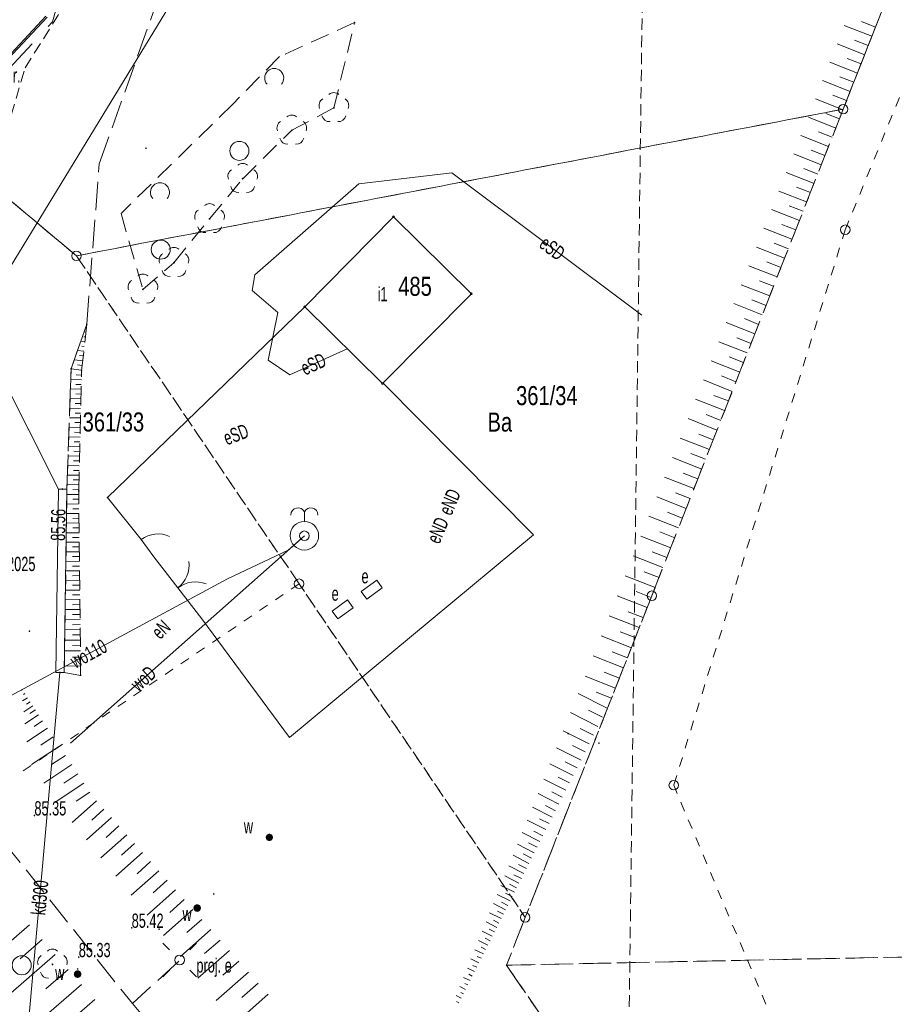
# Model space of a CAD drawing. Header units: metres. Extents: x 6541766 to 6542290, y 5894743 to 5895338.
# Tile 12 of 78: x 6541843 to 6541889, y 5894964 to 5895016. Entities that reach past the tile are written whole.
import ezdxf
from ezdxf.enums import TextEntityAlignment as Align

# ---------------------------------------------------------------- set-up
doc = ezdxf.new("R2010")
doc.units = ezdxf.units.M
for name, pattern in [('0.5_0.5', [1, 0.5, -0.5]), ('1.0_0.5', [1.5, 1, -0.5]), ('1.5_0.5', [2, 1.5, -0.5]), ('2', [0.9, 0.6, -0.3]), ('DASHED', [0.75, 0.5, -0.25]), ('egkk-500', [2, 1.5, -0.5]), ('egug-500', [1, 0.5, -0.5]), ('otob_500', [0]), ('otof_500', [0])]:
    doc.linetypes.add(name, pattern=pattern)
for name, color, linetype in [('000 Inne (niezydentyfikowane)', 7, 'Continuous'), ('210-oznaczenie konturu użytku gruntowego', 7, 'Continuous'), ('211-numer działki ewidencyjnej', 7, 'Continuous'), ('217-kontur klasyfikacyjny', 7, 'Continuous'), ('218-kontur użytku gruntowego', 7, 'Continuous'), ('219-działka ewidencyjna', 7, 'Continuous'), ('312-budynek ewidencyjny', 7, 'Continuous'), ('312-oznaczenie budynku ewidencyjnego', 7, 'Continuous'), ('312-oznaczenie budynku ewidencyjnego-Atr117', 7, 'Continuous'), ('brama', 7, 'Continuous'), ('furtka', 7, 'Continuous'), ('jezdnia', 7, 'Continuous'), ('jezdnia-Atr17', 7, 'Continuous'), ('krawężnik', 7, 'Continuous'), ('latarnia - ob. projektowany-Atr17', 7, 'Continuous'), ('ogrodzenie trwałe', 7, 'Continuous'), ('pikieta sztuczna-Atr2', 7, 'Continuous'), ('przewód elektroenergetyczny podziemny', 7, 'Continuous'), ('przewód elektroenergetyczny podziemny - ob. projektowany', 7, 'Continuous'), ('przewód elektroenergetyczny podziemny-Atr1', 7, 'Continuous'), ('przewód kanalizacyjny', 7, 'Continuous'), ('przewód kanalizacyjny-Atr1', 7, 'Continuous'), ('przewód wodociągowy', 7, 'Continuous'), ('przewód wodociągowy-Atr1', 7, 'Continuous'), ('skarpa nieumocniona', 7, 'Continuous'), ('szafa elektroenergetyczna lub kontener-Atr17', 7, 'Continuous'), ('wodociągowe urządzenie techniczne-Atr17', 7, 'Continuous'), ('zadrzewienie  zakrzewienie', 7, 'Continuous'), ('Zakres', 7, 'Continuous'), ('Zakres-Atr18', 7, 'Continuous'), ('zasuwa lub zawór-Atr17', 7, 'Continuous')]:
    doc.layers.add(name, color=color, linetype=linetype)
for name, color, linetype, lineweight in [('_dr_obrzeże 8x30', 210, 'Continuous', 30), ('_dr_ścieki kd', 36, 'Continuous', 30), ('IE - Kable projektowane', 1, 'DASHED', 20), ('IE - podklad', 8, 'Continuous', 9)]:
    doc.layers.add(name, color=color, linetype=linetype, lineweight=lineweight)
doc.linetypes.add('902-500', pattern='A,3.75,0,[1,ksztalty.shx,S=0.5,R=0,X=0,Y=0],3.75', length=7.5)

# ---------------------------------------------------------------- blocks, each defined once
blk = doc.blocks.new('blok - sanitarne pzt chelmza ng')
at = {"linetype": 'Continuous', "lineweight": 0}
h = blk.add_hatch(color=0, dxfattribs=at)
edge = h.paths.add_edge_path()
edge.add_arc((6542352.05, 5894969.38), 0.2, 0, 360)
h = blk.add_hatch(color=0, dxfattribs=at)
edge = h.paths.add_edge_path()
edge.add_arc((6542345.77, 5894965.91), 0.2, 0, 360)
at = {"color": 0, "linetype": 'Continuous', "lineweight": 13}
for p, q in [((6542360.668, 5894986.009), (6542361.478, 5894986.596)), ((6542361.772, 5894986.191), (6542361.478, 5894986.596)), ((6542360.962, 5894985.604), (6542360.668, 5894986.009)), ((6542360.962, 5894985.604), (6542361.772, 5894986.191)), ((6542359.139, 5894984.967), (6542359.947, 5894985.557)), ((6542360.241, 5894985.153), (6542359.947, 5894985.557)), ((6542359.433, 5894984.563), (6542359.139, 5894984.967)), ((6542359.433, 5894984.563), (6542360.241, 5894985.153))]:
    blk.add_line(p, q, dxfattribs=at)
at = {"layer": 'przewód elektroenergetyczny podziemny', "color": 1, "linetype": 'Continuous', "lineweight": 9}
for p, q in [((6542360.54, 5895007.41), (6542365.43, 5895007.98)), ((6542365.43, 5895007.98), (6542375.4, 5895000.52)), ((6542355.08, 5895002.64), (6542360.54, 5895007.41)), ((6542354.94, 5895001.81), (6542355.08, 5895002.64)), ((6542356.29, 5895000.65), (6542354.94, 5895001.81)), ((6542355.78, 5894998.15), (6542356.29, 5895000.65)), ((6542359.93, 5894998.75), (6542356.91, 5894997.38)), ((6542356.91, 5894997.38), (6542355.78, 5894998.15))]:
    blk.add_line(p, q, dxfattribs=at)
at = {"layer": 'przewód elektroenergetyczny podziemny - ob. projektowany', "color": 1, "linetype": '1.5_0.5', "lineweight": 9}
for p, q in [((6542340.57, 5894974.51), (6542348.65, 5894964.36)), ((6542351.08, 5894966.59), (6542348.65, 5894964.36)), ((6542348.65, 5894964.36), (6542357.67, 5894953.66))]:
    blk.add_line(p, q, dxfattribs=at)
at = {"layer": 'przewód kanalizacyjny', "color": 34, "linetype": 'Continuous', "lineweight": 9}
for p, q in [((6542336.24, 5894993.24), (6542388.99, 5895079.71)), ((6542343.17, 5894963.18), (6542344.84, 5894981.75))]:
    blk.add_line(p, q, dxfattribs=at)
at = {"layer": 'przewód wodociągowy', "color": 5, "linetype": 'Continuous', "lineweight": 9}
for p, q in [((6542345.39, 5894978.04), (6542357.68, 5894988.93)), ((6542357.68, 5894988.93), (6542356.82, 5894988.18)), ((6542356.82, 5894988.18), (6542353.65, 5894986.67)), ((6542353.65, 5894986.67), (6542339.57, 5894979.08))]:
    blk.add_line(p, q, dxfattribs=at)
at = {"layer": 'przewód elektroenergetyczny podziemny-Atr1', "color": 1, "lineweight": 9, "width": 0.667}
for s, rotation, p in [('eSD', 323.194, (6542370.18, 5895004.42)), ('eSD', 24.401, (6542357.56, 5894997.68)), ('eSD', 20.99, (6542353.48, 5894994.02)), ('eND', 67.007, (6542365.05, 5894990.09)), ('eND', 67.007, (6542364.42, 5894988.6)), ('eN', 43.885, (6542349.84, 5894983.72))]:
    blk.add_text(s, height=0.75, rotation=rotation, dxfattribs=at).set_placement(p, align=Align.MIDDLE_LEFT)
at = {"layer": 'przewód kanalizacyjny-Atr1', "color": 34, "lineweight": 9, "width": 0.667}
blk.add_text('kd300', height=0.75, rotation=84.861, dxfattribs=at).set_placement((6542343.7, 5894969.02), align=Align.MIDDLE_LEFT)
at = {"layer": 'przewód wodociągowy-Atr1', "color": 5, "lineweight": 9, "width": 0.667}
for s, rotation, p in [('wo110', 28.328, (6542345.48, 5894982.27)), ('woD', 41.544, (6542348.72, 5894980.99))]:
    blk.add_text(s, height=0.75, rotation=rotation, dxfattribs=at).set_placement(p, align=Align.MIDDLE_LEFT)
at = {"layer": 'szafa elektroenergetyczna lub kontener-Atr17', "color": 1, "lineweight": 9, "width": 0.667}
for p in [(6542360.68, 5894986.43), (6542359.11, 5894985.52)]:
    blk.add_text('e', height=0.75, dxfattribs=at).set_placement(p)
at = {"layer": 'zasuwa lub zawór-Atr17', "color": 5, "lineweight": 9, "width": 0.667}
for p in [(6542351.28, 5894968.7), (6542344.59, 5894965.6)]:
    blk.add_text('w', height=0.75, dxfattribs=at).set_placement(p)
blk = doc.blocks.new('blok - podklad szary rfqfqw')
at = {"color": 8, "lineweight": 9}
blk.add_line((6541844.097, 5895016.209), (6541833.5, 5895004.884), dxfattribs=at)
at = {"color": 8, "linetype": 'Continuous', "lineweight": 9}
for p, q in [((6541857.68, 5894989.68), (6541857.68, 5894990.18)), ((6541850.6, 5894967.181), (6541850.247, 5894967.534)), ((6541851.661, 5894967.181), (6541852.014, 5894967.534)), ((6541850.6, 5894966.12), (6541850.247, 5894965.767)), ((6541851.661, 5894966.12), (6541852.014, 5894965.767))]:
    blk.add_line(p, q, dxfattribs=at)
for centre, radius in [((6541885.98, 5895011.33), 0.25), ((6541854.265, 5895009.142), 0.5), ((6541886.09, 5895005), 0.25), ((6541850.136, 5895003.956), 0.5), ((6541845.71, 5895003.63), 0.25), ((6541857.68, 5894988.93), 0.75), ((6541857.68, 5894988.93), 0.25), ((6541857.4, 5894986.41), 0.25), ((6541875.93, 5894985.78), 0.25), ((6541877.08, 5894975.83), 0.25), ((6541869.28, 5894968.89), 0.25), ((6541842.836, 5894966.376), 0.5), ((6541851.13, 5894966.65), 0.25)]:
    blk.add_circle(centre, radius, dxfattribs=at)
at = {"color": 8, "lineweight": 9}
for centre in [(6541862.36, 5895005.68), (6541866.45, 5895001.64), (6541857.7, 5895000.96), (6541861.78, 5894996.92)]:
    blk.add_circle(centre, 0.045, dxfattribs=at)
at = {"color": 8, "linetype": 'Continuous', "lineweight": 9}
for centre, radius, start, end in [((6541856.094, 5895012.967), 0.5, 318.85, 221.162), ((6541859.23, 5895011.8), 0.4, 49.272, 130.728), ((6541858.85, 5895011.524), 0.4, 121.308, 202.548), ((6541859.61, 5895011.524), 0.4, 337.452, 58.692), ((6541856.64, 5895010.344), 0.4, 121.308, 202.548), ((6541857.02, 5895010.62), 0.4, 49.272, 130.728), ((6541857.4, 5895010.344), 0.4, 337.452, 58.692), ((6541858.995, 5895011.076), 0.4, 193.221, 274.871), ((6541859.465, 5895011.076), 0.4, 265.129, 346.779), ((6541856.785, 5895009.896), 0.4, 193.221, 274.871), ((6541857.255, 5895009.896), 0.4, 265.129, 346.779), ((6541854.06, 5895007.804), 0.4, 121.308, 202.548), ((6541854.44, 5895008.08), 0.4, 49.272, 130.728), ((6541854.82, 5895007.804), 0.4, 337.452, 58.692), ((6541850.094, 5895006.967), 0.5, 318.85, 221.162), ((6541854.205, 5895007.356), 0.4, 193.221, 274.871), ((6541854.675, 5895007.356), 0.4, 265.129, 346.779), ((6541852.32, 5895005.694), 0.4, 121.308, 202.548), ((6541852.7, 5895005.97), 0.4, 49.272, 130.728), ((6541853.08, 5895005.694), 0.4, 337.452, 58.692), ((6541852.465, 5895005.246), 0.4, 193.221, 274.871), ((6541852.935, 5895005.246), 0.4, 265.129, 346.779), ((6541850.83, 5895003.67), 0.4, 49.272, 130.728), ((6541850.45, 5895003.394), 0.4, 121.308, 202.548), ((6541851.21, 5895003.394), 0.4, 337.452, 58.692), ((6541849.2, 5895002.27), 0.4, 49.272, 130.728), ((6541850.595, 5895002.946), 0.4, 193.221, 274.871), ((6541851.065, 5895002.946), 0.4, 265.129, 346.779), ((6541848.82, 5895001.994), 0.4, 121.308, 202.548), ((6541849.58, 5895001.994), 0.4, 337.452, 58.692), ((6541848.965, 5895001.546), 0.4, 193.221, 274.871), ((6541849.435, 5895001.546), 0.4, 265.129, 346.779), ((6541857.342, 5894990.019), 0.375, 25.501, 180), ((6541858.019, 5894990.019), 0.375, 0, 154.598), ((6541850, 5894987.523), 1.5, 66.363, 126.363), ((6541850.121, 5894987.38), 1.5, 307.789, 7.789), ((6541851.959, 5894985.01), 1.5, 67.789, 127.789), ((6541844.45, 5894966.82), 0.4, 49.272, 130.728), ((6541844.07, 5894966.544), 0.4, 121.308, 202.548), ((6541844.83, 5894966.544), 0.4, 337.452, 58.692), ((6541844.215, 5894966.096), 0.4, 193.221, 274.871), ((6541844.685, 5894966.096), 0.4, 265.129, 346.779)]:
    blk.add_arc(centre, radius, start, end, dxfattribs=at)
at = {"color": 8, "linetype": 'Continuous', "lineweight": 9, "extrusion": (0, 0, -1)}
for points in [[(-6541860.288, 5895015.848), (-6541860.288, 5895015.912), (-6541860.275, 5895015.88)], [(-6541860.288, 5895015.912), (-6541860.32, 5895015.835), (-6541860.32, 5895015.925)], [(-6541860.288, 5895015.912), (-6541860.288, 5895015.848), (-6541860.32, 5895015.835)], [(-6541860.32, 5895015.925), (-6541860.32, 5895015.835), (-6541860.352, 5895015.848)], [(-6541860.32, 5895015.925), (-6541860.352, 5895015.848), (-6541860.352, 5895015.912)], [(-6541860.352, 5895015.912), (-6541860.352, 5895015.848), (-6541860.365, 5895015.88)], [(-6541859.195, 5895011.365), (-6541859.195, 5895011.435), (-6541859.18, 5895011.4)], [(-6541859.195, 5895011.435), (-6541859.23, 5895011.35), (-6541859.23, 5895011.45)], [(-6541859.195, 5895011.435), (-6541859.195, 5895011.365), (-6541859.23, 5895011.35)], [(-6541859.23, 5895011.45), (-6541859.23, 5895011.35), (-6541859.265, 5895011.365)], [(-6541859.23, 5895011.45), (-6541859.265, 5895011.365), (-6541859.265, 5895011.435)], [(-6541859.265, 5895011.435), (-6541859.265, 5895011.365), (-6541859.28, 5895011.4)], [(-6541856.985, 5895010.185), (-6541856.985, 5895010.255), (-6541856.97, 5895010.22)], [(-6541856.985, 5895010.255), (-6541857.02, 5895010.17), (-6541857.02, 5895010.27)], [(-6541856.985, 5895010.255), (-6541856.985, 5895010.185), (-6541857.02, 5895010.17)], [(-6541857.02, 5895010.27), (-6541857.02, 5895010.17), (-6541857.055, 5895010.185)], [(-6541857.02, 5895010.27), (-6541857.055, 5895010.185), (-6541857.055, 5895010.255)], [(-6541857.055, 5895010.255), (-6541857.055, 5895010.185), (-6541857.07, 5895010.22)], [(-6541849.328, 5895009.248), (-6541849.328, 5895009.312), (-6541849.315, 5895009.28)], [(-6541849.328, 5895009.312), (-6541849.36, 5895009.235), (-6541849.36, 5895009.325)], [(-6541849.328, 5895009.312), (-6541849.328, 5895009.248), (-6541849.36, 5895009.235)], [(-6541849.36, 5895009.325), (-6541849.36, 5895009.235), (-6541849.392, 5895009.248)], [(-6541849.36, 5895009.325), (-6541849.392, 5895009.248), (-6541849.392, 5895009.312)], [(-6541849.392, 5895009.312), (-6541849.392, 5895009.248), (-6541849.405, 5895009.28)], [(-6541854.405, 5895007.645), (-6541854.405, 5895007.715), (-6541854.39, 5895007.68)], [(-6541854.405, 5895007.715), (-6541854.44, 5895007.63), (-6541854.44, 5895007.73)], [(-6541854.405, 5895007.715), (-6541854.405, 5895007.645), (-6541854.44, 5895007.63)], [(-6541854.44, 5895007.73), (-6541854.44, 5895007.63), (-6541854.475, 5895007.645)], [(-6541854.44, 5895007.73), (-6541854.475, 5895007.645), (-6541854.475, 5895007.715)], [(-6541854.475, 5895007.715), (-6541854.475, 5895007.645), (-6541854.49, 5895007.68)], [(-6541852.665, 5895005.535), (-6541852.665, 5895005.605), (-6541852.65, 5895005.57)], [(-6541852.665, 5895005.605), (-6541852.7, 5895005.52), (-6541852.7, 5895005.62)], [(-6541852.665, 5895005.605), (-6541852.665, 5895005.535), (-6541852.7, 5895005.52)], [(-6541852.7, 5895005.62), (-6541852.7, 5895005.52), (-6541852.735, 5895005.535)], [(-6541852.7, 5895005.62), (-6541852.735, 5895005.535), (-6541852.735, 5895005.605)], [(-6541852.735, 5895005.605), (-6541852.735, 5895005.535), (-6541852.75, 5895005.57)], [(-6541850.795, 5895003.235), (-6541850.795, 5895003.305), (-6541850.78, 5895003.27)], [(-6541850.795, 5895003.305), (-6541850.83, 5895003.22), (-6541850.83, 5895003.32)], [(-6541850.795, 5895003.305), (-6541850.795, 5895003.235), (-6541850.83, 5895003.22)], [(-6541850.83, 5895003.32), (-6541850.83, 5895003.22), (-6541850.865, 5895003.235)], [(-6541850.83, 5895003.32), (-6541850.865, 5895003.235), (-6541850.865, 5895003.305)], [(-6541850.865, 5895003.305), (-6541850.865, 5895003.235), (-6541850.88, 5895003.27)], [(-6541849.165, 5895001.835), (-6541849.165, 5895001.905), (-6541849.15, 5895001.87)], [(-6541849.165, 5895001.905), (-6541849.2, 5895001.82), (-6541849.2, 5895001.92)], [(-6541849.165, 5895001.905), (-6541849.165, 5895001.835), (-6541849.2, 5895001.82)], [(-6541849.2, 5895001.92), (-6541849.2, 5895001.82), (-6541849.235, 5895001.835)], [(-6541849.2, 5895001.92), (-6541849.235, 5895001.835), (-6541849.235, 5895001.905)], [(-6541849.235, 5895001.905), (-6541849.235, 5895001.835), (-6541849.25, 5895001.87)], [(-6541846.218, 5895000.008), (-6541846.218, 5895000.072), (-6541846.205, 5895000.04)], [(-6541846.218, 5895000.072), (-6541846.25, 5894999.995), (-6541846.25, 5895000.085)], [(-6541846.218, 5895000.072), (-6541846.218, 5895000.008), (-6541846.25, 5894999.995)], [(-6541846.25, 5895000.085), (-6541846.25, 5894999.995), (-6541846.282, 5895000.008)], [(-6541846.25, 5895000.085), (-6541846.282, 5895000.008), (-6541846.282, 5895000.072)], [(-6541846.282, 5895000.072), (-6541846.282, 5895000.008), (-6541846.295, 5895000.04)], [(-6541845.398, 5894997.668), (-6541845.398, 5894997.732), (-6541845.385, 5894997.7)], [(-6541845.398, 5894997.732), (-6541845.43, 5894997.655), (-6541845.43, 5894997.745)], [(-6541845.398, 5894997.732), (-6541845.398, 5894997.668), (-6541845.43, 5894997.655)], [(-6541845.43, 5894997.745), (-6541845.43, 5894997.655), (-6541845.462, 5894997.668)], [(-6541845.43, 5894997.745), (-6541845.462, 5894997.668), (-6541845.462, 5894997.732)], [(-6541845.462, 5894997.732), (-6541845.462, 5894997.668), (-6541845.475, 5894997.7)], [(-6541845.948, 5894997.558), (-6541845.948, 5894997.622), (-6541845.935, 5894997.59)], [(-6541845.948, 5894997.622), (-6541845.98, 5894997.545), (-6541845.98, 5894997.635)], [(-6541845.948, 5894997.622), (-6541845.948, 5894997.558), (-6541845.98, 5894997.545)], [(-6541845.98, 5894997.635), (-6541845.98, 5894997.545), (-6541846.012, 5894997.558)], [(-6541845.98, 5894997.635), (-6541846.012, 5894997.558), (-6541846.012, 5894997.622)], [(-6541846.012, 5894997.622), (-6541846.012, 5894997.558), (-6541846.025, 5894997.59)], [(-6541844.938, 5894991.348), (-6541844.938, 5894991.412), (-6541844.925, 5894991.38)], [(-6541844.938, 5894991.412), (-6541844.97, 5894991.335), (-6541844.97, 5894991.425)], [(-6541844.938, 5894991.412), (-6541844.938, 5894991.348), (-6541844.97, 5894991.335)], [(-6541844.97, 5894991.425), (-6541844.97, 5894991.335), (-6541845.002, 5894991.348)], [(-6541844.97, 5894991.425), (-6541845.002, 5894991.348), (-6541845.002, 5894991.412)], [(-6541845.002, 5894991.412), (-6541845.002, 5894991.348), (-6541845.015, 5894991.38)], [(-6541845.798, 5894991.248), (-6541845.798, 5894991.312), (-6541845.785, 5894991.28)], [(-6541845.798, 5894991.312), (-6541845.83, 5894991.235), (-6541845.83, 5894991.325)], [(-6541845.798, 5894991.312), (-6541845.798, 5894991.248), (-6541845.83, 5894991.235)], [(-6541845.83, 5894991.325), (-6541845.83, 5894991.235), (-6541845.862, 5894991.248)], [(-6541845.83, 5894991.325), (-6541845.862, 5894991.248), (-6541845.862, 5894991.312)], [(-6541845.862, 5894991.312), (-6541845.862, 5894991.248), (-6541845.875, 5894991.28)], [(-6541847.308, 5894990.972), (-6541847.34, 5894990.895), (-6541847.34, 5894990.985)], [(-6541847.34, 5894990.985), (-6541847.34, 5894990.895), (-6541847.372, 5894990.908)], [(-6541847.34, 5894990.985), (-6541847.372, 5894990.908), (-6541847.372, 5894990.972)], [(-6541847.308, 5894990.908), (-6541847.308, 5894990.972), (-6541847.295, 5894990.94)], [(-6541847.308, 5894990.972), (-6541847.308, 5894990.908), (-6541847.34, 5894990.895)], [(-6541847.372, 5894990.972), (-6541847.372, 5894990.908), (-6541847.385, 5894990.94)], [(-6541843.208, 5894983.888), (-6541843.208, 5894983.952), (-6541843.195, 5894983.92)], [(-6541843.208, 5894983.952), (-6541843.24, 5894983.875), (-6541843.24, 5894983.965)], [(-6541843.208, 5894983.952), (-6541843.208, 5894983.888), (-6541843.24, 5894983.875)], [(-6541843.24, 5894983.965), (-6541843.24, 5894983.875), (-6541843.272, 5894983.888)], [(-6541843.24, 5894983.965), (-6541843.272, 5894983.888), (-6541843.272, 5894983.952)], [(-6541843.272, 5894983.952), (-6541843.272, 5894983.888), (-6541843.285, 5894983.92)], [(-6541844.808, 5894981.718), (-6541844.808, 5894981.782), (-6541844.795, 5894981.75)], [(-6541844.808, 5894981.782), (-6541844.84, 5894981.705), (-6541844.84, 5894981.795)], [(-6541844.808, 5894981.782), (-6541844.808, 5894981.718), (-6541844.84, 5894981.705)], [(-6541844.84, 5894981.795), (-6541844.84, 5894981.705), (-6541844.872, 5894981.718)], [(-6541844.84, 5894981.795), (-6541844.872, 5894981.718), (-6541844.872, 5894981.782)], [(-6541844.872, 5894981.782), (-6541844.872, 5894981.718), (-6541844.885, 5894981.75)], [(-6541845.898, 5894981.568), (-6541845.898, 5894981.632), (-6541845.885, 5894981.6)], [(-6541845.898, 5894981.632), (-6541845.93, 5894981.555), (-6541845.93, 5894981.645)], [(-6541845.898, 5894981.632), (-6541845.898, 5894981.568), (-6541845.93, 5894981.555)], [(-6541845.93, 5894981.645), (-6541845.93, 5894981.555), (-6541845.962, 5894981.568)], [(-6541845.93, 5894981.645), (-6541845.962, 5894981.568), (-6541845.962, 5894981.632)], [(-6541845.962, 5894981.632), (-6541845.962, 5894981.568), (-6541845.975, 5894981.6)], [(-6541871.508, 5894978.508), (-6541871.508, 5894978.572), (-6541871.495, 5894978.54)], [(-6541871.508, 5894978.572), (-6541871.54, 5894978.495), (-6541871.54, 5894978.585)], [(-6541871.508, 5894978.572), (-6541871.508, 5894978.508), (-6541871.54, 5894978.495)], [(-6541871.54, 5894978.585), (-6541871.54, 5894978.495), (-6541871.572, 5894978.508)], [(-6541871.54, 5894978.585), (-6541871.572, 5894978.508), (-6541871.572, 5894978.572)], [(-6541871.572, 5894978.572), (-6541871.572, 5894978.508), (-6541871.585, 5894978.54)], [(-6541873.118, 5894978.008), (-6541873.118, 5894978.072), (-6541873.105, 5894978.04)], [(-6541873.118, 5894978.072), (-6541873.15, 5894977.995), (-6541873.15, 5894978.085)], [(-6541873.118, 5894978.072), (-6541873.118, 5894978.008), (-6541873.15, 5894977.995)], [(-6541873.15, 5894978.085), (-6541873.15, 5894977.995), (-6541873.182, 5894978.008)], [(-6541873.15, 5894978.085), (-6541873.182, 5894978.008), (-6541873.182, 5894978.072)], [(-6541873.182, 5894978.072), (-6541873.182, 5894978.008), (-6541873.195, 5894978.04)], [(-6541843.468, 5894974.208), (-6541843.468, 5894974.272), (-6541843.455, 5894974.24)], [(-6541843.468, 5894974.272), (-6541843.5, 5894974.195), (-6541843.5, 5894974.285)], [(-6541843.468, 5894974.272), (-6541843.468, 5894974.208), (-6541843.5, 5894974.195)], [(-6541843.5, 5894974.285), (-6541843.5, 5894974.195), (-6541843.532, 5894974.208)], [(-6541843.5, 5894974.285), (-6541843.532, 5894974.208), (-6541843.532, 5894974.272)], [(-6541843.532, 5894974.272), (-6541843.532, 5894974.208), (-6541843.545, 5894974.24)], [(-6541855.699, 5894972.948), (-6541855.699, 5894973.231), (-6541855.64, 5894973.09)], [(-6541855.699, 5894973.231), (-6541855.84, 5894972.89), (-6541855.84, 5894973.29)], [(-6541855.699, 5894973.231), (-6541855.699, 5894972.948), (-6541855.84, 5894972.89)], [(-6541855.808, 5894973.058), (-6541855.808, 5894973.122), (-6541855.795, 5894973.09)], [(-6541855.808, 5894973.122), (-6541855.84, 5894973.045), (-6541855.84, 5894973.135)], [(-6541855.808, 5894973.122), (-6541855.808, 5894973.058), (-6541855.84, 5894973.045)], [(-6541855.84, 5894973.29), (-6541855.84, 5894972.89), (-6541855.982, 5894972.948)], [(-6541855.84, 5894973.29), (-6541855.982, 5894972.948), (-6541855.982, 5894973.231)], [(-6541855.84, 5894973.135), (-6541855.84, 5894973.045), (-6541855.872, 5894973.058)], [(-6541855.84, 5894973.135), (-6541855.872, 5894973.058), (-6541855.872, 5894973.122)], [(-6541855.872, 5894973.122), (-6541855.872, 5894973.058), (-6541855.885, 5894973.09)], [(-6541855.982, 5894973.231), (-6541855.982, 5894972.948), (-6541856.04, 5894973.09)], [(-6541852.888, 5894970.088), (-6541852.888, 5894970.152), (-6541852.875, 5894970.12)], [(-6541852.888, 5894970.152), (-6541852.92, 5894970.075), (-6541852.92, 5894970.165)], [(-6541852.888, 5894970.152), (-6541852.888, 5894970.088), (-6541852.92, 5894970.075)], [(-6541852.92, 5894970.165), (-6541852.92, 5894970.075), (-6541852.952, 5894970.088)], [(-6541852.92, 5894970.165), (-6541852.952, 5894970.088), (-6541852.952, 5894970.152)], [(-6541852.952, 5894970.152), (-6541852.952, 5894970.088), (-6541852.965, 5894970.12)], [(-6541848.578, 5894968.308), (-6541848.578, 5894968.372), (-6541848.565, 5894968.34)], [(-6541848.578, 5894968.372), (-6541848.61, 5894968.295), (-6541848.61, 5894968.385)], [(-6541848.578, 5894968.372), (-6541848.578, 5894968.308), (-6541848.61, 5894968.295)], [(-6541848.61, 5894968.385), (-6541848.61, 5894968.295), (-6541848.642, 5894968.308)], [(-6541848.61, 5894968.385), (-6541848.642, 5894968.308), (-6541848.642, 5894968.372)], [(-6541848.642, 5894968.372), (-6541848.642, 5894968.308), (-6541848.655, 5894968.34)], [(-6541850.018, 5894968.238), (-6541850.018, 5894968.302), (-6541850.005, 5894968.27)], [(-6541850.018, 5894968.302), (-6541850.05, 5894968.225), (-6541850.05, 5894968.315)], [(-6541850.018, 5894968.302), (-6541850.018, 5894968.238), (-6541850.05, 5894968.225)], [(-6541850.05, 5894968.315), (-6541850.05, 5894968.225), (-6541850.082, 5894968.238)], [(-6541850.05, 5894968.315), (-6541850.082, 5894968.238), (-6541850.082, 5894968.302)], [(-6541850.082, 5894968.302), (-6541850.082, 5894968.238), (-6541850.095, 5894968.27)], [(-6541845.798, 5894966.768), (-6541845.798, 5894966.832), (-6541845.785, 5894966.8)], [(-6541845.798, 5894966.832), (-6541845.83, 5894966.755), (-6541845.83, 5894966.845)], [(-6541845.798, 5894966.832), (-6541845.798, 5894966.768), (-6541845.83, 5894966.755)], [(-6541845.83, 5894966.845), (-6541845.83, 5894966.755), (-6541845.862, 5894966.768)], [(-6541845.83, 5894966.845), (-6541845.862, 5894966.768), (-6541845.862, 5894966.832)], [(-6541845.862, 5894966.832), (-6541845.862, 5894966.768), (-6541845.875, 5894966.8)], [(-6541844.415, 5894966.385), (-6541844.415, 5894966.455), (-6541844.4, 5894966.42)], [(-6541844.415, 5894966.455), (-6541844.45, 5894966.37), (-6541844.45, 5894966.47)], [(-6541844.415, 5894966.455), (-6541844.415, 5894966.385), (-6541844.45, 5894966.37)], [(-6541844.45, 5894966.47), (-6541844.45, 5894966.37), (-6541844.485, 5894966.385)], [(-6541844.45, 5894966.47), (-6541844.485, 5894966.385), (-6541844.485, 5894966.455)], [(-6541844.485, 5894966.455), (-6541844.485, 5894966.385), (-6541844.5, 5894966.42)], [(-6541845.738, 5894966.148), (-6541845.738, 5894966.212), (-6541845.725, 5894966.18)], [(-6541845.738, 5894966.212), (-6541845.77, 5894966.135), (-6541845.77, 5894966.225)], [(-6541845.738, 5894966.212), (-6541845.738, 5894966.148), (-6541845.77, 5894966.135)], [(-6541845.77, 5894966.225), (-6541845.77, 5894966.135), (-6541845.802, 5894966.148)], [(-6541845.77, 5894966.225), (-6541845.802, 5894966.148), (-6541845.802, 5894966.212)], [(-6541845.802, 5894966.212), (-6541845.802, 5894966.148), (-6541845.815, 5894966.18)], [(-6541868.268, 5894966.348), (-6541868.268, 5894966.412), (-6541868.255, 5894966.38)], [(-6541868.268, 5894966.412), (-6541868.3, 5894966.335), (-6541868.3, 5894966.425)], [(-6541868.268, 5894966.412), (-6541868.268, 5894966.348), (-6541868.3, 5894966.335)], [(-6541868.3, 5894966.425), (-6541868.3, 5894966.335), (-6541868.332, 5894966.348)], [(-6541868.3, 5894966.425), (-6541868.332, 5894966.348), (-6541868.332, 5894966.412)], [(-6541868.332, 5894966.412), (-6541868.332, 5894966.348), (-6541868.345, 5894966.38)]]:
    blk.add_solid(points, dxfattribs=at)
at = {"layer": '000 Inne (niezydentyfikowane)', "color": 8, "linetype": 'Continuous', "lineweight": 9}
for p, q in [((6541887.68, 5895015.64), (6541886.95, 5895015.93)), ((6541887.49, 5895015.16), (6541886.04, 5895015.73)), ((6541887.3, 5895014.68), (6541886.57, 5895014.96)), ((6541887.11, 5895014.19), (6541885.66, 5895014.76)), ((6541886.73, 5895013.23), (6541885.28, 5895013.8)), ((6541886.92, 5895013.71), (6541886.19, 5895014)), ((6541886.35, 5895012.26), (6541884.9, 5895012.83)), ((6541886.54, 5895012.75), (6541885.81, 5895013.03)), ((6541885.97, 5895011.3), (6541884.53, 5895011.87)), ((6541886.16, 5895011.78), (6541885.44, 5895012.07)), ((6541885.59, 5895010.34), (6541884.15, 5895010.91)), ((6541885.78, 5895010.82), (6541885.06, 5895011.1)), ((6541885.4, 5895009.86), (6541884.68, 5895010.14)), ((6541885.21, 5895009.37), (6541883.76, 5895009.94)), ((6541885.02, 5895008.89), (6541884.29, 5895009.18)), ((6541884.83, 5895008.41), (6541883.38, 5895008.98)), ((6541884.64, 5895007.92), (6541883.91, 5895008.21)), ((6541884.45, 5895007.43), (6541882.99, 5895008.01)), ((6541884.06, 5895006.46), (6541882.6, 5895007.03)), ((6541884.26, 5895006.95), (6541883.53, 5895007.23)), ((6541883.68, 5895005.48), (6541882.21, 5895006.06)), ((6541883.87, 5895005.97), (6541883.14, 5895006.26)), ((6541883.29, 5895004.5), (6541881.82, 5895005.08)), ((6541883.49, 5895004.99), (6541882.75, 5895005.28)), ((6541882.9, 5895003.51), (6541881.43, 5895004.09)), ((6541883.1, 5895004), (6541882.36, 5895004.29)), ((6541882.52, 5895002.52), (6541881.03, 5895003.11)), ((6541882.71, 5895003.02), (6541881.97, 5895003.31)), ((6541882.12, 5895001.53), (6541880.63, 5895002.11)), ((6541882.32, 5895002.03), (6541881.58, 5895002.32)), ((6541881.93, 5895001.03), (6541881.18, 5895001.32)), ((6541881.73, 5895000.53), (6541880.24, 5895001.12)), ((6541881.54, 5895000.03), (6541880.79, 5895000.33)), ((6541846.23, 5894999.87), (6541846.21, 5894999.87)), ((6541881.34, 5894999.53), (6541879.84, 5895000.12)), ((6541846.18, 5894999.37), (6541846.1, 5894999.38)), ((6541846.2, 5894999.62), (6541846.11, 5894999.63)), ((6541881.14, 5894999.03), (6541880.39, 5894999.33)), ((6541846.15, 5894999.12), (6541845.94, 5894999.15)), ((6541846.12, 5894998.87), (6541845.99, 5894998.89)), ((6541880.94, 5894998.53), (6541879.44, 5894999.12)), ((6541846.09, 5894998.62), (6541845.77, 5894998.66)), ((6541846.07, 5894998.37), (6541845.87, 5894998.39)), ((6541880.75, 5894998.03), (6541879.99, 5894998.32)), ((6541846.04, 5894998.12), (6541845.6, 5894998.17)), ((6541846.01, 5894997.87), (6541845.76, 5894997.9)), ((6541880.55, 5894997.52), (6541879.04, 5894998.12)), ((6541845.98, 5894997.63), (6541845.43, 5894997.69)), ((6541845.97, 5894997.37), (6541845.7, 5894997.38)), ((6541880.35, 5894997.02), (6541879.59, 5894997.32)), ((6541845.97, 5894997.12), (6541845.41, 5894997.14)), ((6541845.96, 5894996.87), (6541845.68, 5894996.88)), ((6541880.15, 5894996.51), (6541878.64, 5894997.11)), ((6541845.96, 5894996.62), (6541845.39, 5894996.64)), ((6541845.95, 5894996.37), (6541845.67, 5894996.38)), ((6541879.95, 5894996.01), (6541879.19, 5894996.3)), ((6541845.95, 5894996.12), (6541845.38, 5894996.13)), ((6541845.94, 5894995.87), (6541845.65, 5894995.88)), ((6541879.75, 5894995.5), (6541878.23, 5894996.1)), ((6541845.92, 5894995.12), (6541845.34, 5894995.13)), ((6541845.93, 5894995.62), (6541845.36, 5894995.63)), ((6541845.93, 5894995.37), (6541845.64, 5894995.37)), ((6541879.55, 5894994.99), (6541878.79, 5894995.29)), ((6541845.91, 5894994.61), (6541845.32, 5894994.63)), ((6541845.92, 5894994.87), (6541845.62, 5894994.87)), ((6541879.35, 5894994.48), (6541877.83, 5894995.08)), ((6541845.9, 5894994.11), (6541845.31, 5894994.13)), ((6541845.9, 5894994.36), (6541845.61, 5894994.37)), ((6541879.15, 5894993.97), (6541878.39, 5894994.27)), ((6541845.89, 5894993.61), (6541845.29, 5894993.63)), ((6541845.89, 5894993.86), (6541845.59, 5894993.87)), ((6541878.95, 5894993.46), (6541877.42, 5894994.06)), ((6541845.87, 5894993.11), (6541845.27, 5894993.12)), ((6541845.88, 5894993.36), (6541845.58, 5894993.37)), ((6541878.75, 5894992.95), (6541877.98, 5894993.25)), ((6541845.86, 5894992.61), (6541845.25, 5894992.62)), ((6541845.87, 5894992.86), (6541845.56, 5894992.87)), ((6541878.55, 5894992.43), (6541877.01, 5894993.04)), ((6541845.85, 5894992.11), (6541845.24, 5894992.12)), ((6541845.86, 5894992.36), (6541845.55, 5894992.36)), ((6541878.35, 5894991.92), (6541877.58, 5894992.22)), ((6541845.84, 5894991.6), (6541845.22, 5894991.62)), ((6541845.84, 5894991.86), (6541845.54, 5894991.86)), ((6541878.14, 5894991.41), (6541876.6, 5894992.01)), ((6541845.83, 5894991.1), (6541845.21, 5894991.1)), ((6541845.83, 5894991.35), (6541845.52, 5894991.36)), ((6541877.74, 5894990.37), (6541876.19, 5894990.98)), ((6541877.94, 5894990.89), (6541877.17, 5894991.19)), ((6541845.84, 5894990.6), (6541845.2, 5894990.59)), ((6541845.83, 5894990.85), (6541845.52, 5894990.85)), ((6541845.84, 5894990.1), (6541845.19, 5894990.09)), ((6541845.84, 5894990.35), (6541845.52, 5894990.35)), ((6541877.33, 5894989.34), (6541875.78, 5894989.95)), ((6541877.53, 5894989.86), (6541876.76, 5894990.16)), ((6541845.85, 5894989.6), (6541845.18, 5894989.59)), ((6541845.84, 5894989.85), (6541845.52, 5894989.84)), ((6541845.85, 5894989.09), (6541845.18, 5894989.09)), ((6541845.85, 5894989.35), (6541845.52, 5894989.34)), ((6541876.92, 5894988.3), (6541875.36, 5894988.91)), ((6541877.13, 5894988.82), (6541876.35, 5894989.13)), ((6541845.86, 5894988.59), (6541845.17, 5894988.59)), ((6541845.86, 5894988.84), (6541845.51, 5894988.84)), ((6541845.86, 5894988.09), (6541845.16, 5894988.08)), ((6541845.86, 5894988.34), (6541845.51, 5894988.34)), ((6541876.72, 5894987.78), (6541875.94, 5894988.09)), ((6541845.87, 5894987.59), (6541845.15, 5894987.58)), ((6541845.87, 5894987.84), (6541845.51, 5894987.84)), ((6541876.51, 5894987.26), (6541874.95, 5894987.87)), ((6541845.87, 5894987.09), (6541845.15, 5894987.08)), ((6541845.87, 5894987.34), (6541845.51, 5894987.33)), ((6541876.31, 5894986.73), (6541875.52, 5894987.04)), ((6541845.88, 5894986.59), (6541845.14, 5894986.58)), ((6541845.88, 5894986.84), (6541845.51, 5894986.83)), ((6541845.88, 5894986.33), (6541845.51, 5894986.33)), ((6541876.1, 5894986.21), (6541874.53, 5894986.83)), ((6541845.88, 5894986.08), (6541845.13, 5894986.08)), ((6541845.89, 5894985.83), (6541845.51, 5894985.83)), ((6541875.89, 5894985.69), (6541875.11, 5894986)), ((6541845.89, 5894985.58), (6541845.13, 5894985.57)), ((6541845.89, 5894985.32), (6541845.51, 5894985.31)), ((6541875.69, 5894985.16), (6541874.11, 5894985.78)), ((6541845.89, 5894985.06), (6541845.12, 5894985.05)), ((6541845.9, 5894984.8), (6541845.51, 5894984.79)), ((6541875.48, 5894984.63), (6541874.69, 5894984.94)), ((6541845.9, 5894984.53), (6541845.11, 5894984.52)), ((6541845.9, 5894984.27), (6541845.5, 5894984.26)), ((6541875.27, 5894984.11), (6541873.69, 5894984.73)), ((6541845.91, 5894984), (6541845.1, 5894983.99)), ((6541875.06, 5894983.58), (6541874.27, 5894983.89)), ((6541845.91, 5894983.45), (6541845.09, 5894983.45)), ((6541845.91, 5894983.73), (6541845.5, 5894983.72)), ((6541874.86, 5894983.05), (6541873.27, 5894983.67)), ((6541845.92, 5894982.89), (6541845.09, 5894982.88)), ((6541845.91, 5894983.18), (6541845.5, 5894983.17)), ((6541874.65, 5894982.52), (6541873.85, 5894982.83)), ((6541845.92, 5894982.56), (6541845.5, 5894982.56)), ((6541874.44, 5894981.99), (6541872.85, 5894982.62)), ((6541845.92, 5894982.1), (6541845.07, 5894982.09)), ((6541874.23, 5894981.46), (6541873.43, 5894981.77)), ((6541874.02, 5894980.93), (6541872.42, 5894981.55)), ((6541842.85, 5894980.85), (6541842.82, 5894980.83)), ((6541842.99, 5894980.64), (6541842.92, 5894980.59)), ((6541873.58, 5894979.88), (6541872.06, 5894980.65)), ((6541873.81, 5894980.4), (6541873.01, 5894980.71)), ((6541843.13, 5894980.42), (6541842.88, 5894980.26)), ((6541843.27, 5894980.21), (6541843.09, 5894980.09)), ((6541843.41, 5894980), (6541842.94, 5894979.69)), ((6541843.55, 5894979.79), (6541843.26, 5894979.6)), ((6541873.1, 5894978.92), (6541871.66, 5894979.64)), ((6541873.34, 5894979.4), (6541872.6, 5894979.77)), ((6541843.72, 5894979.53), (6541843, 5894979.05)), ((6541843.93, 5894979.21), (6541843.49, 5894978.92)), ((6541844.19, 5894978.82), (6541843.1, 5894978.1)), ((6541872.64, 5894978.01), (6541871.28, 5894978.69)), ((6541872.86, 5894978.46), (6541872.17, 5894978.81)), ((6541844.49, 5894978.37), (6541843.83, 5894977.93)), ((6541844.81, 5894977.88), (6541843.34, 5894976.91)), ((6541872.21, 5894977.15), (6541870.92, 5894977.8)), ((6541872.42, 5894977.58), (6541871.76, 5894977.91)), ((6541845.14, 5894977.39), (6541844.4, 5894976.91)), ((6541872, 5894976.74), (6541871.37, 5894977.05)), ((6541845.46, 5894976.91), (6541844, 5894975.94)), ((6541871.8, 5894976.34), (6541870.58, 5894976.95)), ((6541845.78, 5894976.42), (6541845.05, 5894975.94)), ((6541871.41, 5894975.57), (6541870.26, 5894976.15)), ((6541871.6, 5894975.95), (6541871.01, 5894976.25)), ((6541846.1, 5894975.94), (6541844.64, 5894974.97)), ((6541871.22, 5894975.2), (6541870.67, 5894975.48)), ((6541846.77, 5894975.01), (6541845.49, 5894973.88)), ((6541846.41, 5894975.46), (6541845.7, 5894974.99)), ((6541871.04, 5894974.84), (6541869.96, 5894975.39)), ((6541847.15, 5894974.58), (6541846.51, 5894974)), ((6541870.69, 5894974.15), (6541869.66, 5894974.67)), ((6541870.87, 5894974.49), (6541870.34, 5894974.76)), ((6541847.55, 5894974.13), (6541846.23, 5894972.97)), ((6541870.36, 5894973.5), (6541869.39, 5894973.99)), ((6541870.53, 5894973.82), (6541870.03, 5894974.07)), ((6541847.94, 5894973.69), (6541847.27, 5894973.09)), ((6541870.21, 5894973.18), (6541869.73, 5894973.42)), ((6541848.35, 5894973.23), (6541846.99, 5894972.02)), ((6541870.05, 5894972.87), (6541869.12, 5894973.34)), ((6541848.76, 5894972.77), (6541848.07, 5894972.15)), ((6541869.75, 5894972.28), (6541868.87, 5894972.73)), ((6541869.9, 5894972.58), (6541869.45, 5894972.8)), ((6541849.18, 5894972.3), (6541847.77, 5894971.05)), ((6541869.47, 5894971.72), (6541868.64, 5894972.15)), ((6541869.61, 5894972), (6541869.18, 5894972.22)), ((6541850.03, 5894971.33), (6541848.58, 5894970.05)), ((6541849.6, 5894971.82), (6541848.89, 5894971.18)), ((6541869.21, 5894971.19), (6541868.41, 5894971.59)), ((6541869.34, 5894971.46), (6541868.93, 5894971.66)), ((6541850.47, 5894970.84), (6541849.73, 5894970.18)), ((6541868.95, 5894970.69), (6541868.2, 5894971.07)), ((6541869.08, 5894970.94), (6541868.69, 5894971.13)), ((6541850.91, 5894970.34), (6541849.42, 5894969.01)), ((6541868.71, 5894970.21), (6541868, 5894970.57)), ((6541868.83, 5894970.45), (6541868.46, 5894970.63)), ((6541851.37, 5894969.83), (6541850.61, 5894969.15)), ((6541868.48, 5894969.76), (6541867.81, 5894970.1)), ((6541868.6, 5894969.98), (6541868.25, 5894970.16)), ((6541851.83, 5894969.31), (6541850.28, 5894967.94)), ((6541868.25, 5894969.29), (6541867.61, 5894969.61)), ((6541868.36, 5894969.52), (6541868.04, 5894969.69)), ((6541852.29, 5894968.78), (6541851.51, 5894968.09)), ((6541868.01, 5894968.83), (6541867.41, 5894969.13)), ((6541868.13, 5894969.06), (6541867.82, 5894969.21)), ((6541843.24, 5894968.49), (6541840.95, 5894966.5)), ((6541852.77, 5894968.25), (6541851.17, 5894966.83)), ((6541867.78, 5894968.36), (6541867.22, 5894968.65)), ((6541867.66, 5894968.13), (6541867.39, 5894968.27)), ((6541867.9, 5894968.59), (6541867.61, 5894968.74)), ((6541843.91, 5894967.72), (6541842.76, 5894966.71)), ((6541867.55, 5894967.9), (6541867.02, 5894968.16)), ((6541867.43, 5894967.66), (6541867.18, 5894967.79)), ((6541853.25, 5894967.7), (6541852.44, 5894966.99)), ((6541867.31, 5894967.43), (6541866.82, 5894967.68)), ((6541867.2, 5894967.2), (6541866.96, 5894967.32)), ((6541844.59, 5894966.94), (6541842.26, 5894964.91)), ((6541853.74, 5894967.15), (6541852.09, 5894965.69)), ((6541866.84, 5894966.5), (6541866.43, 5894966.71)), ((6541867.08, 5894966.97), (6541866.63, 5894967.19)), ((6541866.96, 5894966.74), (6541866.75, 5894966.84)), ((6541845.28, 5894966.16), (6541844.1, 5894965.13)), ((6541854.23, 5894966.59), (6541853.4, 5894965.85)), ((6541866.61, 5894966.04), (6541866.24, 5894966.23)), ((6541866.73, 5894966.27), (6541866.53, 5894966.37)), ((6541854.74, 5894966.02), (6541853.04, 5894964.52)), ((6541866.38, 5894965.57), (6541866.04, 5894965.74)), ((6541866.49, 5894965.81), (6541866.32, 5894965.9)), ((6541845.97, 5894965.37), (6541843.6, 5894963.3)), ((6541855.25, 5894965.44), (6541854.39, 5894964.68)), ((6541866.14, 5894965.11), (6541865.84, 5894965.26)), ((6541866.26, 5894965.34), (6541866.1, 5894965.42)), ((6541855.77, 5894964.86), (6541854.02, 5894963.3)), ((6541865.91, 5894964.64), (6541865.65, 5894964.78)), ((6541866.03, 5894964.88), (6541865.89, 5894964.95)), ((6541846.67, 5894964.57), (6541845.47, 5894963.52)), ((6541865.79, 5894964.41), (6541865.67, 5894964.47))]:
    blk.add_line(p, q, dxfattribs=at)
at = {"layer": '217-kontur klasyfikacyjny', "color": 8, "linetype": 'egkk-500', "lineweight": 9}
for p, q in [((6541885.98, 5895011.33), (6541895.87, 5895036.45)), ((6541895.87, 5895036.45), (6541885.98, 5895011.33)), ((6541845.71, 5895003.63), (6541885.98, 5895011.33)), ((6541885.98, 5895011.33), (6541875.93, 5894985.78)), ((6541838.81, 5895009.41), (6541845.71, 5895003.63)), ((6541875.93, 5894985.78), (6541869.28, 5894968.89)), ((6541869.28, 5894968.89), (6541868.3, 5894966.38)), ((6541951.58, 5894968.09), (6541868.3, 5894966.38)), ((6541868.3, 5894966.38), (6541951.58, 5894968.09)), ((6541868.3, 5894966.38), (6541881.68, 5894946.75))]:
    blk.add_line(p, q, dxfattribs=at)
at = {"layer": '218-kontur użytku gruntowego', "color": 8, "linetype": 'egug-500', "lineweight": 9}
for p, q in [((6541885.98, 5895011.33), (6541895.87, 5895036.45)), ((6541895.87, 5895036.45), (6541885.98, 5895011.33)), ((6541885.98, 5895011.33), (6541845.71, 5895003.63)), ((6541845.71, 5895003.63), (6541885.98, 5895011.33)), ((6541875.93, 5894985.78), (6541885.98, 5895011.33)), ((6541885.98, 5895011.33), (6541875.93, 5894985.78)), ((6541838.81, 5895009.41), (6541845.71, 5895003.63)), ((6541845.71, 5895003.63), (6541838.81, 5895009.41)), ((6541845.71, 5895003.63), (6541857.4, 5894986.41)), ((6541857.4, 5894986.41), (6541845.71, 5895003.63)), ((6541857.4, 5894986.41), (6541869.28, 5894968.89)), ((6541869.28, 5894968.89), (6541857.4, 5894986.41)), ((6541869.28, 5894968.89), (6541875.93, 5894985.78)), ((6541875.93, 5894985.78), (6541869.28, 5894968.89)), ((6541869.28, 5894968.89), (6541868.3, 5894966.38)), ((6541868.3, 5894966.38), (6541869.28, 5894968.89)), ((6541951.58, 5894968.09), (6541868.3, 5894966.38)), ((6541868.3, 5894966.38), (6541951.58, 5894968.09)), ((6541868.3, 5894966.38), (6541881.68, 5894946.75)), ((6541881.68, 5894946.75), (6541868.3, 5894966.38))]:
    blk.add_line(p, q, dxfattribs=at)
at = {"layer": '219-działka ewidencyjna', "color": 8, "linetype": '0.5_0.5', "lineweight": 9}
for p, q in [((6541895.87, 5895036.45), (6541885.98, 5895011.33)), ((6541895.38, 5895027.67), (6541886.09, 5895005)), ((6541885.98, 5895011.33), (6541845.71, 5895003.63)), ((6541885.98, 5895011.33), (6541875.93, 5894985.78)), ((6541845.71, 5895003.63), (6541838.81, 5895009.41)), ((6541886.09, 5895005), (6541877.08, 5894975.83)), ((6541857.4, 5894986.41), (6541845.71, 5895003.63)), ((6541857.4, 5894986.41), (6541842.65, 5894976.41)), ((6541869.28, 5894968.89), (6541857.4, 5894986.41)), ((6541875.93, 5894985.78), (6541869.28, 5894968.89)), ((6541888.52, 5894948.67), (6541877.08, 5894975.83)), ((6541869.28, 5894968.89), (6541868.3, 5894966.38)), ((6541881.68, 5894946.75), (6541868.3, 5894966.38))]:
    blk.add_line(p, q, dxfattribs=at)
at = {"layer": '312-budynek ewidencyjny', "color": 8, "linetype": 'Continuous', "lineweight": 9}
for p, q in [((6541857.7, 5895000.96), (6541862.36, 5895005.68)), ((6541862.36, 5895005.68), (6541866.45, 5895001.64)), ((6541866.45, 5895001.64), (6541861.78, 5894996.92)), ((6541861.78, 5894996.92), (6541857.7, 5895000.96))]:
    blk.add_line(p, q, dxfattribs=at)
at = {"layer": '_dr_obrzeże 8x30', "color": 8, "lineweight": 9}
for p, q in [((6541844.097, 5895016.209), (6541833.5, 5895004.884)), ((6541844.169, 5895016.169), (6541833.559, 5895004.829))]:
    blk.add_line(p, q, dxfattribs=at)
at = {"layer": 'brama', "color": 8, "linetype": 'otob_500', "lineweight": 9}
blk.add_line((6541849.78, 5894987.82), (6541852.3, 5894984.57), dxfattribs=at)
at = {"layer": 'furtka', "color": 8, "linetype": 'otof_500', "lineweight": 9}
blk.add_line((6541849.11, 5894988.73), (6541849.78, 5894987.82), dxfattribs=at)
at = {"layer": 'jezdnia', "color": 8, "linetype": '1.5_0.5', "lineweight": 9}
for p, q in [((6541846.91, 5895008.46), (6541853.65, 5895027.42)), ((6541846.25, 5895000.04), (6541846.91, 5895008.46)), ((6541845.43, 5894997.7), (6541846.25, 5895000.04)), ((6541840.72, 5894999.39), (6541844.77, 5894991.38)), ((6541845.21, 5894991.37), (6541845.43, 5894997.7)), ((6541844.77, 5894991.38), (6541845.21, 5894991.37))]:
    blk.add_line(p, q, dxfattribs=at)
at = {"layer": 'krawężnik', "color": 8, "linetype": 'Continuous', "lineweight": 9}
for p, q in [((6541844.77, 5894991.38), (6541840.72, 5894999.39)), ((6541844.77, 5894991.38), (6541844.62, 5894981.75)), ((6541845.21, 5894991.37), (6541844.77, 5894991.38)), ((6541845.07, 5894981.75), (6541845.21, 5894991.37)), ((6541844.62, 5894981.75), (6541845.07, 5894981.75))]:
    blk.add_line(p, q, dxfattribs=at)
at = {"layer": 'ogrodzenie trwałe', "color": 8, "linetype": '902-500', "lineweight": 9}
for p, q in [((6541857.7, 5895000.96), (6541847.34, 5894990.94)), ((6541869.72, 5894988.98), (6541861.81, 5894996.95)), ((6541847.34, 5894990.94), (6541849.11, 5894988.73)), ((6541856.89, 5894978.33), (6541869.72, 5894988.98)), ((6541852.3, 5894984.57), (6541856.89, 5894978.33))]:
    blk.add_line(p, q, dxfattribs=at)
at = {"layer": 'skarpa nieumocniona', "color": 8, "linetype": '1.0_0.5', "lineweight": 9}
for p, q in [((6541846.25, 5895000.04), (6541845.43, 5894997.7)), ((6541846.25, 5895000.04), (6541845.43, 5894997.7)), ((6541845.98, 5894997.59), (6541846.25, 5895000.04)), ((6541845.98, 5894997.59), (6541846.25, 5895000.04)), ((6541845.43, 5894997.7), (6541845.21, 5894991.37)), ((6541845.43, 5894997.7), (6541845.21, 5894991.37)), ((6541845.83, 5894991.28), (6541845.98, 5894997.59)), ((6541845.83, 5894991.28), (6541845.98, 5894997.59)), ((6541845.21, 5894991.37), (6541845.07, 5894981.75)), ((6541845.21, 5894991.37), (6541845.07, 5894981.75)), ((6541845.93, 5894981.6), (6541845.83, 5894991.28)), ((6541845.93, 5894981.6), (6541845.83, 5894991.28)), ((6541845.07, 5894981.75), (6541845.93, 5894981.6)), ((6541845.07, 5894981.75), (6541845.93, 5894981.6))]:
    blk.add_line(p, q, dxfattribs=at)
at = {"layer": 'zadrzewienie  zakrzewienie', "color": 8, "linetype": '1.0_0.5', "lineweight": 9}
for p, q in [((6541860.32, 5895015.88), (6541856.38, 5895014.09)), ((6541859.23, 5895011.4), (6541860.32, 5895015.88)), ((6541856.38, 5895014.09), (6541853.92, 5895011.6)), ((6541853.92, 5895011.6), (6541848.05, 5895005.85)), ((6541857.02, 5895010.22), (6541859.23, 5895011.4)), ((6541854.44, 5895007.68), (6541857.02, 5895010.22)), ((6541852.7, 5895005.57), (6541854.44, 5895007.68)), ((6541848.05, 5895005.85), (6541849.2, 5895001.87)), ((6541850.83, 5895003.27), (6541852.7, 5895005.57)), ((6541849.2, 5895001.87), (6541850.83, 5895003.27))]:
    blk.add_line(p, q, dxfattribs=at)
at = {"layer": 'Zakres', "color": 8, "linetype": '2', "lineweight": 9}
for p, q in [((6541843.02, 5895013.5), (6541885, 5895080.88)), ((6541843.02, 5895013.5), (6541885, 5895080.88)), ((6541843.02, 5895013.5), (6541885, 5895080.88)), ((6541843.02, 5895013.5), (6541885, 5895080.88)), ((6541874.51, 5894946.2), (6541875.56, 5895027.34)), ((6541830.67, 5894972.22), (6541843.02, 5895013.5)), ((6541830.67, 5894972.22), (6541843.02, 5895013.5)), ((6541830.67, 5894972.22), (6541843.02, 5895013.5)), ((6541830.67, 5894972.22), (6541843.02, 5895013.5))]:
    blk.add_line(p, q, dxfattribs=at)
at = {"layer": '210-oznaczenie konturu użytku gruntowego', "color": 8, "linetype": 'Continuous', "lineweight": 9, "width": 0.79}
blk.add_text('Ba', height=1, dxfattribs=at).set_placement((6541867.3, 5894994.4))
at = {"layer": '211-numer działki ewidencyjnej', "color": 8, "linetype": 'Continuous', "lineweight": 9, "width": 0.79}
for s, p in [('361/34', (6541868.8, 5894995.79)), ('361/33', (6541846.034, 5894994.406))]:
    blk.add_text(s, height=1, dxfattribs=at).set_placement(p)
at = {"layer": '312-oznaczenie budynku ewidencyjnego', "color": 8, "linetype": 'Continuous', "lineweight": 9, "width": 0.79}
blk.add_text('485', height=1, dxfattribs=at).set_placement((6541862.61, 5895002.53), align=Align.TOP_LEFT)
at = {"layer": '312-oznaczenie budynku ewidencyjnego-Atr117', "color": 8, "lineweight": 9, "width": 0.667}
blk.add_text('i1', height=0.75, dxfattribs=at).set_placement((6541861.79, 5895001.62), align=Align.MIDDLE_CENTER)
at = {"layer": 'jezdnia-Atr17', "color": 8, "lineweight": 9, "width": 0.667}
blk.add_text('j.gr.', height=0.75, dxfattribs=at).set_placement((6541841.66, 5895012.73))
at = {"layer": 'latarnia - ob. projektowany-Atr17', "color": 8, "lineweight": 9, "width": 0.667}
blk.add_text('proj. e', height=0.75, dxfattribs=at).set_placement((6541852.01, 5894965.99))
at = {"layer": 'pikieta sztuczna-Atr2', "color": 8, "lineweight": 9, "width": 0.667}
blk.add_text('85.56', height=0.75, rotation=89.166, dxfattribs=at).set_placement((6541845.11, 5894988.66))
for s, p in [('85.35', (6541843.5, 5894974.24)), ('85.42', (6541848.61, 5894968.34)), ('85.33', (6541845.83, 5894966.8))]:
    blk.add_text(s, height=0.75, dxfattribs=at).set_placement(p)
at = {"layer": 'wodociągowe urządzenie techniczne-Atr17', "color": 8, "lineweight": 9, "width": 0.667}
blk.add_text('w', height=0.75, dxfattribs=at).set_placement((6541854.5, 5894973.3))
at = {"layer": 'Zakres-Atr18', "color": 8, "lineweight": 9, "width": 0.667}
blk.add_text('GOD.6640.1623.2025', height=0.75, dxfattribs=at).set_placement((6541837.01, 5894986.85), align=Align.BOTTOM_LEFT)
blk = doc.blocks.new('BLOK - IE fewafdeaw')
at = {"layer": 'IE - Kable projektowane', "color": 8, "ltscale": 5}
for p, q in [((6541644.45, 5895015.909, 86.721), (6541647.536, 5895026.936, 86.721)), ((6541633.98, 5895004.719, 86.721), (6541644.45, 5895015.909, 86.721))]:
    blk.add_line(p, q, dxfattribs=at)

msp = doc.modelspace()

# ---------------------------------------------------------------- block references
at = {"layer": '_dr_ścieki kd', "lineweight": 9}
msp.add_blockref('blok - sanitarne pzt chelmza ng', (-500, 0), dxfattribs=at)
at = {"layer": 'IE - Kable projektowane'}
msp.add_blockref('BLOK - IE fewafdeaw', (200, 0), dxfattribs=at)
at = {"layer": 'IE - podklad'}
msp.add_blockref('blok - podklad szary rfqfqw', (0, 0), dxfattribs=at)

doc.saveas('drawing.dxf')
